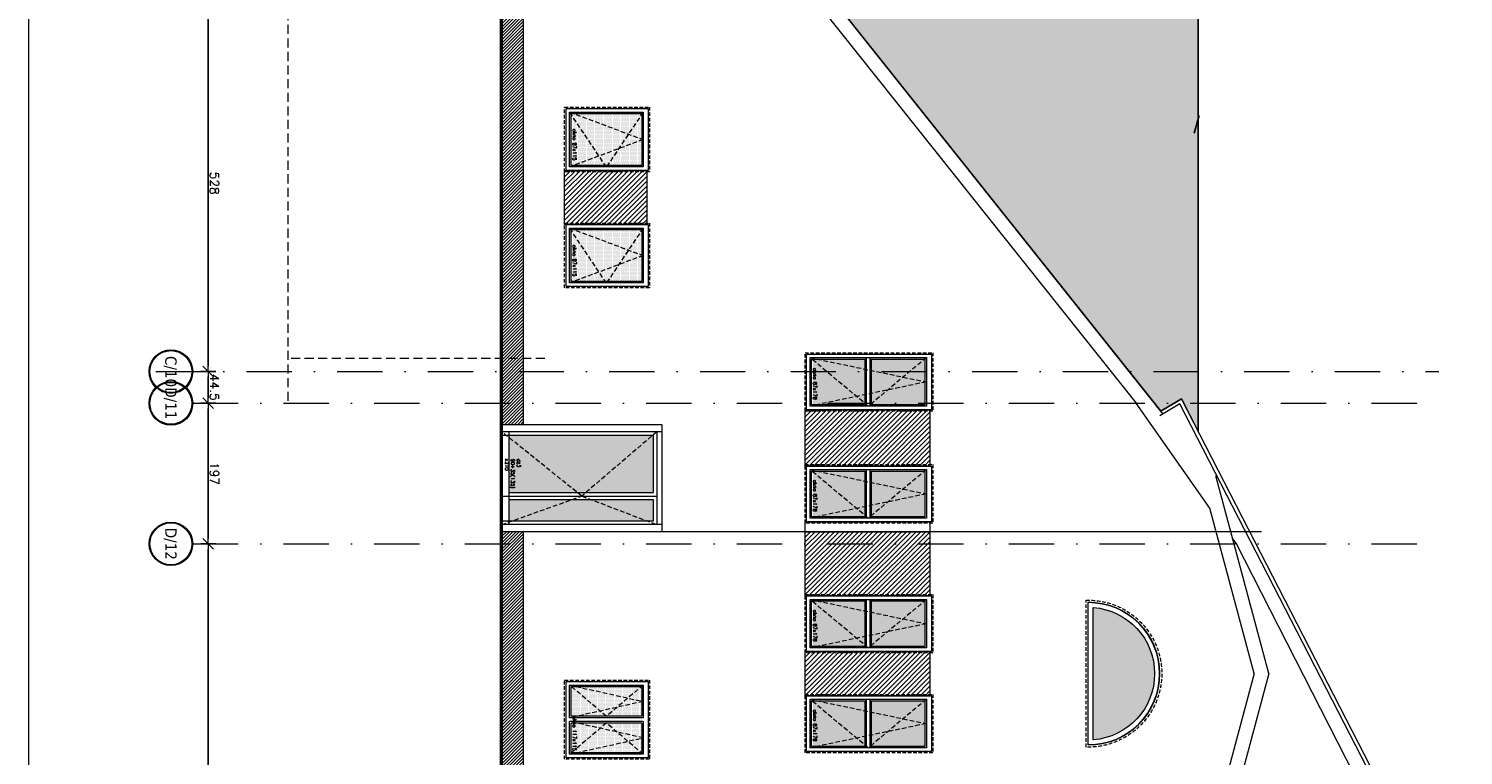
# Model space of a CAD drawing. Header units: millimetres. Extents: x 28291 to 177760, y -399809 to -170937.
# Tile 83 of 256: x 45142 to 47153, y -198565 to -197546. Entities that reach past the tile are written whole.
import ezdxf
from ezdxf.enums import TextEntityAlignment as Align

# ---------------------------------------------------------------- set-up
doc = ezdxf.new("R2010")
doc.units = ezdxf.units.MM
for name, pattern in [('CACHE', [9.525, 6.35, -3.175]), ('CARKOVANA', [7.5, 5, -2.5]), ('DASHDOT', [25.4, 12.7, -6.35, 0, -6.35]), ('HIDDEN', [9.525, 6.35, -3.175])]:
    doc.linetypes.add(name, pattern=pattern)
doc.layers.get('0').update_dxf_attribs({"lineweight": 0})
for name, color, linetype, lineweight in [('! opisy okien elewacja', 7, 'Continuous', 0), ('!! 0_ Istn-sciany', 3, 'Continuous', 30), ('!! 0_ WIDOK ELEWACJA', 4, 'Continuous', 0), ('!! 0_Istn-cienka', 4, 'Continuous', 9), ('!! 0_Osie', 1, 'DASHDOT', 13), ('!! 1_Hatch dach', 252, 'Continuous', 5), ('!! 2_TYNK OBRYS', 252, 'Continuous', 13), ('!! wymiary osi', 250, 'Continuous', 9), ('0-osie-liniA', 14, 'DASHDOT', 5), ('0-osie-tx', 66, 'Continuous', 9)]:
    doc.layers.add(name, color=color, linetype=linetype, lineweight=lineweight)
for name, color, linetype, lineweight, true_color in [('!! 0_ Istn-okna - wymienione', 9, 'Continuous', 13, 0x808080), ('!! 1_ELEWACJA KOLOR', 7, 'Continuous', 13, 0x6888bb), ('!! 2_ELEWACJA COKÓŁ', 9, 'Continuous', 13, 0x808080)]:
    doc.layers.add(name, color=color, linetype=linetype, lineweight=lineweight, true_color=true_color)
doc.layers.add('!! 0_ramki', color=66, linetype='Continuous', lineweight=9, plot=False)
doc.layers.add('!! 1_ widok', color=4, linetype='Continuous')
doc.styles.add('TAHOMA', font='tahoma.ttf')
doc.styles.add('TXT', font='simplex.shx')
doc.dimstyles.new('DIM50', dxfattribs={"dimscale": 5, "dimtxt": 2.5, "dimasz": 1.5, "dimexe": 0, "dimexo": 0, "dimgap": 0.5, "dimtad": 1, "dimdec": 4, "dimrnd": 0.5, "dimdsep": 46, "dimtxsty": 'TXT', "dimblk1": 'TICK1', "dimblk2": 'TICK1', "dimsah": 1, "dimcen": 0, "dimse1": 1, "dimse2": 1, "dimclrd": 1, "dimclre": 7, "dimclrt": 9, "dimadec": 0, "dimazin": 0, "dimtfac": 1, "dimtdec": 4, "dimtmove": 2, "dimatfit": 3, "dimldrblk": 'TICK1', "dimfxl": 1, "dimtolj": 1, "dimarcsym": 0})
pattern_1 = [(90, (0, 0), (-1.5875, 0.79375), [0, -1.5875])]
pattern_2 = [(45, (-60.1082, 63), (-2.24506403, 2.24506403), [])]
pattern_3 = [(225, (287002.8665, -125166.0226), (3.367596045, -3.367596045), [])]

# ---------------------------------------------------------------- blocks, each defined once
blk = doc.blocks.new('okno 87x115')
at = {"layer": '!! 1_Hatch dach', "true_color": 0x575757}
h = blk.add_hatch(dxfattribs=at)
h.set_pattern_fill('DOTS', color=251, angle=90)
h.set_pattern_definition([(90, (14938.2204, -3337.5373), (-1.5875, 0.79375), [0, -1.5875])])
h.paths.add_polyline_path([(3620.1, 6303.3), (3620.1, 6376.3), (3717.1, 6376.3), (3717.1, 6303.3)])
at = {"layer": '!! 0_ Istn-okna - wymienione', "linetype": 'CARKOVANA', "lineweight": 5}
blk.add_lwpolyline([(3609.1, 6294.3), (3609.1, 6385.3), (3728.1, 6385.3), (3728.1, 6294.3)], close=True, dxfattribs=at)
at = {"layer": '!! 0_ Istn-okna - wymienione'}
for points in [[(3611.1, 6296.3), (3611.1, 6383.3), (3726.1, 6383.3), (3726.1, 6296.3)], [(3618.1, 6301.3), (3618.1, 6378.3), (3721.1, 6378.3), (3721.1, 6301.3)], [(3620.1, 6303.3), (3620.1, 6376.3), (3719.1, 6376.3), (3719.1, 6303.3)]]:
    blk.add_lwpolyline(points, close=True, dxfattribs=at)
at = {"layer": '!! 1_Hatch dach', "color": 251, "linetype": 'CACHE', "true_color": 0x575757}
for points in [[(3721.1, 6301.3), (3618.1, 6339.8), (3721.1, 6378.3)], [(3618.1, 6301.3), (3669.6, 6378.3), (3721.1, 6301.3)]]:
    blk.add_lwpolyline(points, dxfattribs=at)
at = {"insert": (3711.7, 6324.9), "char_height": 5, "attachment_point": 1, "rotation": 90, "style": 'TXT'}
blk.add_mtext_dynamic_manual_height_columns('okno 87x115', width=52.63, gutter_width=75, heights=[0], dxfattribs=at)
blk = doc.blocks.new('okno 87x178')
at = {"layer": '!! 1_Hatch dach', "true_color": 0x575757}
h = blk.add_hatch(dxfattribs=at)
h.set_pattern_fill('DOTS', color=251, angle=450)
h.set_pattern_definition([(90, (14543.2204, -3002.226), (-1.5875, 0.79375), [0, -1.5875])])
h.paths.add_polyline_path([(3249.1, 6711.6), (3249.1, 6647.6), (3322.1, 6647.6), (3322.1, 6711.6)])
h.paths.add_polyline_path([(3240.1, 6647.6), (3240.1, 6711.6), (3165.1, 6711.6), (3165.1, 6647.6)])
at = {"layer": '!! 0_ Istn-okna - wymienione', "linetype": 'CARKOVANA', "lineweight": 5}
blk.add_lwpolyline([(3154.1, 6638.6), (3154.1, 6720.6), (3333.1, 6720.6), (3333.1, 6638.6)], close=True, dxfattribs=at)
at = {"layer": '!! 0_ Istn-okna - wymienione'}
for points in [[(3156.1, 6640.6), (3156.1, 6718.6), (3331.1, 6718.6), (3331.1, 6640.6)], [(3163.1, 6645.6), (3163.1, 6713.6), (3326.1, 6713.6), (3326.1, 6645.6)]]:
    blk.add_lwpolyline(points, close=True, dxfattribs=at)
for points in [[(3242.1, 6647.6), (3165.1, 6647.6), (3165.1, 6711.6), (3242.1, 6711.6)], [(3240.1, 6711.6), (3240.1, 6647.6)], [(3242.1, 6713.6), (3242.1, 6645.6)], [(3247.1, 6713.6), (3247.1, 6645.6)], [(3247.1, 6711.6), (3324.1, 6711.6), (3324.1, 6647.6), (3247.1, 6647.6)], [(3249.1, 6711.6), (3249.1, 6647.6)]]:
    blk.add_lwpolyline(points, dxfattribs=at)
at = {"layer": '!! 1_Hatch dach', "color": 251, "linetype": 'CACHE', "true_color": 0x575757}
for points in [[(3326.1, 6645.6), (3163.1, 6679.6), (3326.1, 6713.6)], [(3163.1, 6645.6), (3244.6, 6713.6), (3326.1, 6645.6)]]:
    blk.add_lwpolyline(points, dxfattribs=at)
at = {"insert": (3316.7, 6660.2), "char_height": 5, "attachment_point": 1, "rotation": 90, "style": 'TXT'}
blk.add_mtext_dynamic_manual_height_columns('okno 87x178', width=52.63, gutter_width=75, heights=[0], dxfattribs=at)
blk = doc.blocks.new('okno 117x115')
at = {"layer": '!! 1_Hatch dach', "true_color": 0x575757}
h = blk.add_hatch(dxfattribs=at)
h.set_pattern_fill('DOTS', color=251, angle=450)
h.set_pattern_definition([(90, (14940.2204, -2514.226), (-1.5875, 0.79375), [0, -1.5875])])
h.paths.add_polyline_path([(3622.1, 7157.8), (3721.1, 7157.8), (3721.1, 7199.6), (3622.1, 7199.6)])
h.paths.add_polyline_path([(3721.1, 7148.4), (3622.1, 7148.4), (3622.1, 7106.6), (3721.1, 7106.6)])
at = {"layer": '!! 0_ Istn-okna - wymienione', "linetype": 'CARKOVANA', "lineweight": 5}
blk.add_lwpolyline([(3611.1, 7097.6), (3611.1, 7208.6), (3730.1, 7208.6), (3730.1, 7097.6)], close=True, dxfattribs=at)
at = {"layer": '!! 0_ Istn-okna - wymienione'}
blk.add_lwpolyline([(3613.1, 7099.6), (3613.1, 7206.6), (3728.1, 7206.6), (3728.1, 7099.6)], close=True, dxfattribs=at)
for points in [[(3620.1, 7155.6), (3620.1, 7201.6), (3723.1, 7201.6), (3723.1, 7155.6)], [(3622.1, 7157.8), (3622.1, 7199.6), (3721.1, 7199.6), (3721.1, 7157.8)], [(3620.1, 7155.6), (3723.1, 7155.6)], [(3723.1, 7150.6), (3723.1, 7104.6), (3620.1, 7104.6), (3620.1, 7150.6)], [(3620.1, 7150.6), (3723.1, 7150.6)], [(3622.1, 7157.8), (3721.1, 7157.8)], [(3721.1, 7148.4), (3721.1, 7106.6), (3622.1, 7106.6), (3622.1, 7148.4)], [(3622.1, 7148.4), (3721.1, 7148.4)]]:
    blk.add_lwpolyline(points, dxfattribs=at)
at = {"layer": '!! 1_Hatch dach', "color": 251, "linetype": 'CACHE', "true_color": 0x575757}
for points in [[(3723.1, 7201.6), (3620.1, 7178.6), (3723.1, 7155.6)], [(3620.1, 7201.6), (3671.6, 7157.8), (3723.1, 7201.6)], [(3723.1, 7104.6), (3620.1, 7127.6), (3723.1, 7150.6)], [(3620.1, 7104.6), (3671.6, 7148.4), (3723.1, 7104.6)]]:
    blk.add_lwpolyline(points, dxfattribs=at)
at = {"insert": (3713.7, 7148.2), "char_height": 5, "attachment_point": 1, "rotation": 90, "style": 'TXT'}
blk.add_mtext_dynamic_manual_height_columns('okno 117x115', width=52.63, gutter_width=75, heights=[0], dxfattribs=at)
blk = doc.blocks.new('dz3')
at = {"layer": '!! 1_Hatch dach', "true_color": 0x575757}
h = blk.add_hatch(dxfattribs=at)
h.set_pattern_fill('DOTS', color=251, angle=270)
h.set_pattern_definition(pattern_1)
h.paths.add_polyline_path([(-19431.4, 7310.2), (-19431.4, 7233.2), (-19335.6, 7233.2)], flags=17)
h.paths.add_polyline_path([(-19230.2, 7313.2), (-19431.4, 7313.2), (-19431.4, 7310.2), (-19335.6, 7233.2), (-19323.6, 7233.2)])
h.paths.add_polyline_path([(-19229.4, 7313.2), (-19230.2, 7313.2), (-19323.6, 7233.2), (-19229.4, 7233.2)])
h = blk.add_hatch(dxfattribs=at)
h.set_pattern_fill('DOTS', color=251, angle=270)
h.set_pattern_definition(pattern_1)
h.paths.add_polyline_path([(-19229.4, 7223.2), (-19431.4, 7223.2), (-19431.4, 7193.2), (-19229.4, 7193.2)])
at = {"layer": '!! 0_ Istn-okna - wymienione'}
for points in [[(-19217.4, 7328.2), (-19441.4, 7328.2)], [(-19441.4, 7328.2), (-19441.4, 7178.2)], [(-19217.4, 7328.2), (-19217.4, 7178.2)], [(-19217.4, 7318.2), (-19441.4, 7318.2)], [(-19229.4, 7313.2), (-19441.4, 7313.2)], [(-19431.4, 7318.2), (-19431.4, 7188.2)], [(-19229.4, 7313.2), (-19229.4, 7233.2)], [(-19224.4, 7318.2), (-19224.4, 7188.2)], [(-19441.4, 7228.2), (-19224.4, 7228.2)], [(-19431.4, 7233.2), (-19229.4, 7233.2)], [(-19431.4, 7223.2), (-19229.4, 7223.2)], [(-19229.4, 7223.2), (-19229.4, 7193.2)], [(-19229.4, 7193.2), (-19441.4, 7193.2)], [(-19217.4, 7188.2), (-19441.4, 7188.2)], [(-19217.4, 7178.2), (-19441.4, 7178.2)]]:
    blk.add_lwpolyline(points, dxfattribs=at)
at = {"layer": '!! 1_Hatch dach', "color": 251, "linetype": 'CACHE', "true_color": 0x575757}
for points in [[(-19224.4, 7318.2), (-19329.4, 7228.2), (-19441.4, 7318.2)], [(-19441.4, 7188.2), (-19329.4, 7228.2), (-19224.4, 7188.2)]]:
    blk.add_lwpolyline(points, dxfattribs=at)
at = {"insert": (-19415.2, 7280.4), "char_height": 5, "attachment_point": 1, "rotation": 270, "style": 'TXT'}
blk.add_mtext_dynamic_manual_height_columns('dz3 90+35(135) x210', width=52.63, gutter_width=75, heights=[0], dxfattribs=at)
blk = doc.blocks.new('okno polokragle')
at = {"layer": '!! 1_Hatch dach', "true_color": 0x575757}
h = blk.add_hatch(dxfattribs=at)
h.set_pattern_fill('DOTS', color=251, angle=270)
h.set_pattern_definition([(90, (0, 0), (-1.5875, 0.79375), [0, -1.5875])])
h.paths.add_polyline_path([(-18333.5, 7496.3), (-18333.5, 7310.8, 0.927362)])
at = {"layer": '!! 0_ Istn-okna - wymienione', "linetype": 'CARKOVANA', "lineweight": 5}
blk.add_lwpolyline([(-18343.5, 7506.5), (-18343.5, 7300.6)], dxfattribs=at)
at = {"layer": '!! 0_ Istn-okna - wymienione'}
for points in [[(-18340.5, 7503.6), (-18340.5, 7303.6)], [(-18333.5, 7496.3), (-18333.5, 7310.8)]]:
    blk.add_lwpolyline(points, dxfattribs=at)
at = {"layer": '!! 0_ Istn-okna - wymienione', "linetype": 'CARKOVANA', "lineweight": 5}
blk.add_arc((-18340.5, 7403.6), 103, 268.331, 91.669, dxfattribs=at)
at = {"layer": '!! 0_ Istn-okna - wymienione'}
for radius, start, end in [(100, 270, 90), (93, 274.3167, 85.6833)]:
    blk.add_arc((-18340.5, 7403.6), radius, start, end, dxfattribs=at)
blk = doc.blocks.new('*U80')
h = blk.add_hatch(color=256)
edge = h.paths.add_edge_path()
edge.add_arc((0, 0), 30.6, 0, 360)
edge = h.paths.add_edge_path(flags=17)
edge.add_arc((0, 0), 29.4, 0, 360)
for radius in [30.6, 29.4]:
    blk.add_circle((0, 0), radius)
at = {"style": 'TAHOMA', "flags": 8}
blk.add_attdef('ANSICHTSNUMMER', text='', height=16, dxfattribs=at).set_placement((0, 0), align=Align.MIDDLE_CENTER)
blk = doc.blocks.new('BLOK OSIE ZACH')
at = {"layer": '0-osie-liniA', "ltscale": 5}
for points in [[(36713.6, -198027.1), (38511.8, -198027.1)], [(36765.2, -198071.6), (38511.8, -198071.6)], [(36765.2, -198268.6), (38511.8, -198268.6)]]:
    blk.add_lwpolyline(points, dxfattribs=at)
at = {"layer": '0-osie-tx'}
ref = blk.add_blockref('*U80', (36734.6, -198027.1), dxfattribs=dict(at, rotation=90))
ref.add_attrib('ANSICHTSNUMMER', 'C/10', dxfattribs={"layer": '0', "height": 16, "rotation": 270, "style": 'TAHOMA', "flags": 8}).set_placement((36734.6, -198027.1), align=Align.MIDDLE_CENTER)
ref = blk.add_blockref('*U80', (36734.6, -198071.6), dxfattribs=dict(at, rotation=90))
ref.add_attrib('ANSICHTSNUMMER', 'D/11', dxfattribs={"layer": '0', "height": 16, "rotation": 270, "style": 'TAHOMA', "flags": 8}).set_placement((36734.6, -198071.6), align=Align.MIDDLE_CENTER)
ref = blk.add_blockref('*U80', (36734.6, -198268.6), dxfattribs=dict(at, rotation=90))
ref.add_attrib('ANSICHTSNUMMER', 'D/12', dxfattribs={"layer": '0', "height": 16, "rotation": 270, "style": 'TAHOMA', "flags": 8}).set_placement((36734.6, -198268.6), align=Align.MIDDLE_CENTER)
blk = doc.blocks.new('TICK1')
at = {"color": 2}
blk.add_line((-1, -1), (1, 1), dxfattribs=at)
at = {"color": 0}
for p, q in [((0, 0), (-1, 0)), ((0, -1.4), (0, 1.4))]:
    blk.add_line(p, q, dxfattribs=at)
blk = doc.blocks.new('*D3690')
at = {"layer": '!! wymiary osi', "color": 1, "lineweight": -2, "transparency": 16777216}
blk.add_line((45394, -197506.6), (45394, -198019.6), dxfattribs=at)
at = {"layer": 'DEFPOINTS', "color": 0, "transparency": 16777216}
for p in [(45394, -197499.1), (45394, -198027.1), (45394, -198027.1)]:
    blk.add_point(p, dxfattribs=at)
at = {"layer": '!! wymiary osi', "color": 1, "lineweight": -2, "transparency": 16777216, "xscale": 7.5, "yscale": 7.5, "zscale": 7.5}
for p, rotation in [((45394, -197499.1), 90), ((45394, -198027.1), 270)]:
    blk.add_blockref('TICK1', p, dxfattribs=dict(at, rotation=rotation))
at = {"layer": '!! wymiary osi', "color": 9, "transparency": 16777216, "insert": (45402.7, -197763.1), "char_height": 12.5, "attachment_point": 5, "rotation": 270, "style": 'TXT'}
blk.add_mtext('\\A1;528', dxfattribs=at)
blk = doc.blocks.new('*D3691')
at = {"layer": '!! wymiary osi', "color": 1, "lineweight": -2, "transparency": 16777216}
blk.add_line((45394, -198034.6), (45394, -198064.1), dxfattribs=at)
at = {"layer": 'DEFPOINTS', "color": 0, "transparency": 16777216}
for p in [(45394, -198027.1), (45394, -198071.6), (45394, -198071.6)]:
    blk.add_point(p, dxfattribs=at)
at = {"layer": '!! wymiary osi', "color": 1, "lineweight": -2, "transparency": 16777216, "xscale": 7.5, "yscale": 7.5, "zscale": 7.5}
for p, rotation in [((45394, -198027.1), 90), ((45394, -198071.6), 270)]:
    blk.add_blockref('TICK1', p, dxfattribs=dict(at, rotation=rotation))
at = {"layer": '!! wymiary osi', "color": 9, "transparency": 16777216, "insert": (45402.7, -198049.3), "char_height": 12.5, "attachment_point": 5, "rotation": 270, "style": 'TXT'}
blk.add_mtext('\\A1;44.5', dxfattribs=at)
blk = doc.blocks.new('*D3692')
at = {"layer": '!! wymiary osi', "color": 1, "lineweight": -2, "transparency": 16777216}
blk.add_line((45394, -198079.1), (45394, -198261.1), dxfattribs=at)
at = {"layer": 'DEFPOINTS', "color": 0, "transparency": 16777216}
for p in [(45394, -198071.6), (45394, -198268.6), (45394, -198268.6)]:
    blk.add_point(p, dxfattribs=at)
at = {"layer": '!! wymiary osi', "color": 1, "lineweight": -2, "transparency": 16777216, "xscale": 7.5, "yscale": 7.5, "zscale": 7.5}
for p, rotation in [((45394, -198071.6), 90), ((45394, -198268.6), 270)]:
    blk.add_blockref('TICK1', p, dxfattribs=dict(at, rotation=rotation))
at = {"layer": '!! wymiary osi', "color": 9, "transparency": 16777216, "insert": (45402.7, -198170.1), "char_height": 12.5, "attachment_point": 5, "rotation": 270, "style": 'TXT'}
blk.add_mtext('\\A1;197', dxfattribs=at)
blk = doc.blocks.new('*D3693')
at = {"layer": '!! wymiary osi', "color": 1, "lineweight": -2, "transparency": 16777216}
blk.add_line((45394, -198276.1), (45394, -199455.6), dxfattribs=at)
at = {"layer": 'DEFPOINTS', "color": 0, "transparency": 16777216}
for p in [(45394, -198268.6), (45394, -199463.1), (45394, -199463.1)]:
    blk.add_point(p, dxfattribs=at)
at = {"layer": '!! wymiary osi', "color": 1, "lineweight": -2, "transparency": 16777216, "xscale": 7.5, "yscale": 7.5, "zscale": 7.5}
for p, rotation in [((45394, -198268.6), 90), ((45394, -199463.1), 270)]:
    blk.add_blockref('TICK1', p, dxfattribs=dict(at, rotation=rotation))
at = {"layer": '!! wymiary osi', "color": 9, "transparency": 16777216, "insert": (45402.7, -198865.8), "char_height": 12.5, "attachment_point": 5, "rotation": 270, "style": 'TXT'}
blk.add_mtext('\\A1;1194.5', dxfattribs=at)

msp = doc.modelspace()

# ---------------------------------------------------------------- hatches: boundary and pattern name
at = {"layer": '!! 1_ELEWACJA KOLOR', "true_color": 0x4f5358}
h = msp.add_hatch(dxfattribs=at)
h.set_pattern_fill('ANSI31', color=251, scale=1.5, angle=-180)
h.set_pattern_definition(pattern_3)
h.paths.add_polyline_path([(46008.51597, -197745.27693), (46008.51597, -197820.89968), (45893.51597, -197820.89968), (45893.51597, -197745.27693)])
h = msp.add_hatch(dxfattribs=at)
h.set_pattern_fill('ANSI31', color=251, scale=1.5, angle=-180)
h.set_pattern_definition(pattern_3)
h.paths.add_polyline_path([(46405.51597, -198080.5883), (46405.51597, -198159.5883), (46230.51597, -198159.5883), (46230.51597, -198080.5883)])
h = msp.add_hatch(dxfattribs=at)
h.set_pattern_fill('ANSI31', color=251, scale=1.5, angle=-180)
h.set_pattern_definition(pattern_3)
h.paths.add_polyline_path([(46405.51597, -198251.5883), (46405.51597, -198341.5883), (46230.51597, -198341.5883), (46230.51597, -198251.5883)])
h = msp.add_hatch(dxfattribs=at)
h.set_pattern_fill('ANSI31', color=251, scale=1.5, angle=-180)
h.set_pattern_definition(pattern_3)
h.paths.add_polyline_path([(46405.51597, -198419.5883), (46405.51597, -198481.5883), (46230.51597, -198481.5883), (46230.51597, -198419.5883)])
at = {"layer": '!! 1_Hatch dach'}
h = msp.add_hatch(dxfattribs=at)
h.set_pattern_fill('AR-B88', color=8, scale=0.1)
h.set_pattern_definition([(0, (67938.474, -208996.977), (0, 20.32), []), (90, (67938.474, -208996.977), (-10.16, 20.32), [20.32, -20.32])])
h.paths.add_polyline_path([(46729.07643, -198082.60406), (46757.99194, -198065.24383), (46781.51597, -198111.01359), (46781.51597, -195258.7696), (46401.86788, -195715.79524), (46393.22407, -195708.5883), (46381.23548, -195708.5883), (46381.23548, -195630.5883), (46133.75254, -195630.5883), (46133.75254, -195890.5883), (46430.62419, -195890.5883), (46430.62419, -195859.47382), (46754.56494, -196227.5883), (46430.62419, -196595.70279), (46430.62419, -196563.5883), (46133.75254, -196563.5883), (46133.75254, -196789.5883), (46430.62419, -196789.5883), (46430.62419, -196758.47382), (46754.56494, -197126.5883), (46430.62419, -197494.70279), (46430.62419, -197463.5883), (46236.13687, -197463.5883)])
at = {"layer": '!! 2_ELEWACJA COKÓŁ', "true_color": 0x2b2b2c}
h = msp.add_hatch(dxfattribs=at)
h.set_pattern_fill('ANSI31', color=250)
h.set_pattern_definition(pattern_2)
h.paths.add_polyline_path([(45835.51597, -197454.5883), (45805.51597, -197454.5883), (45805.51597, -198101.5883), (45835.51597, -198101.5883)])
h = msp.add_hatch(dxfattribs=at)
h.set_pattern_fill('ANSI31', color=250)
h.set_pattern_definition(pattern_2)
h.paths.add_polyline_path([(45835.51597, -198251.5883), (45805.51597, -198251.5883), (45805.51597, -199364.5883), (45835.51597, -199364.5883)])

# ---------------------------------------------------------------- linework, layer by layer
at = {"layer": '! opisy okien elewacja'}
msp.add_lwpolyline([(46729.07643, -198082.60406), (46757.99194, -198065.24383), (46781.51597, -198111.01359), (46781.51597, -195258.7696), (46401.86788, -195715.79524), (46393.22407, -195708.5883), (46381.23548, -195708.5883), (46381.23548, -195630.5883), (46133.75254, -195630.5883), (46133.75254, -195890.5883), (46430.62419, -195890.5883), (46430.62419, -195859.47382), (46754.56494, -196227.5883), (46430.62419, -196595.70279), (46430.62419, -196563.5883), (46133.75254, -196563.5883), (46133.75254, -196789.5883), (46430.62419, -196789.5883), (46430.62419, -196758.47382), (46754.56494, -197126.5883), (46430.62419, -197494.70279), (46430.62419, -197463.5883), (46236.13687, -197463.5883)], close=True, dxfattribs=at)
at = {"layer": '!! 0_ Istn-sciany'}
for points in [[(45805.51597, -198615.5883), (45805.51597, -197450.5883)], [(45805.51597, -197454.5883), (45805.51597, -199507.5883)], [(45803.51597, -199507.5883), (45803.51597, -199364.5883), (45805.51597, -198241.5883)]]:
    msp.add_lwpolyline(points, dxfattribs=at)
at = {"layer": '!! 0_ WIDOK ELEWACJA'}
for points in [[(46781.51597, -195242.37054), (46781.51597, -198111.01359)], [(46123.62419, -197354.3339), (46694.46191, -198071.5883)], [(46142.99701, -197346.5586), (46732.02325, -198086.66677)], [(45835.51597, -197454.5883), (45835.51597, -198101.5883)], [(45805.51597, -198013.5883), (45805.51597, -199507.5883)], [(46797.65881, -198218.41149), (46694.46191, -198071.5883)], [(47059.89423, -198663.58096), (46755.98644, -198072.27981), (46727.8112, -198089.19559)], [(47065.51597, -198663.58096), (46757.99194, -198065.24383), (46729.07643, -198082.60406)], [(46880.57592, -198450.5883), (46806.2767, -198173.29985)], [(46859.8704, -198450.5883), (46797.65881, -198218.41149)], [(46870.46454, -198251.5883), (45805.51597, -198251.5883)], [(45835.51597, -198251.5883), (45835.51597, -199364.5883)], [(46834.84928, -198267.75981), (46829.78748, -198261.04327)], [(47036.54036, -198663.58096), (46834.84928, -198267.75981)], [(46627.40671, -198550.5883), (46627.40671, -198350.5883)], [(46859.8704, -198450.5883), (46790.7283, -198708.63012)], [(46880.57592, -198450.5883), (46806.2767, -198727.87676)]]:
    msp.add_lwpolyline(points, dxfattribs=at)
msp.add_arc((46627.40671, -198450.5883), 100, 270, 90, dxfattribs=at)
at = {"layer": '!! 0_Istn-cienka', "linetype": 'HIDDEN', "ltscale": 2}
for points in [[(45505.62419, -195635.96683), (45505.62419, -198071.5883)], [(45865.62419, -198008.5883), (45505.62419, -198008.5883)]]:
    msp.add_lwpolyline(points, dxfattribs=at)
at = {"layer": '!! 0_ramki'}
msp.add_lwpolyline([(45142.29781, -193459.491), (47489.33396, -193459.491), (47489.33396, -200343.15805), (45142.29781, -200343.15805)], close=True, dxfattribs=at)
at = {"layer": '!! 1_ widok'}
for points in [[(45803.51597, -199570.5883), (45803.51597, -197454.5883)], [(46783.06948, -197668.30468), (46776.07554, -197692.75592)]]:
    msp.add_lwpolyline(points, dxfattribs=at)
at = {"layer": '!! 2_TYNK OBRYS'}
for points in [[(46008.51597, -197745.27693), (46008.51597, -197820.89968), (45893.51597, -197820.89968), (45893.51597, -197745.27693)], [(46405.51597, -198080.5883), (46405.51597, -198159.5883), (46230.51597, -198159.5883), (46230.51597, -198080.5883)], [(46405.51597, -198237.5883), (46405.51597, -198251.5883), (46230.51597, -198251.5883), (46230.51597, -198237.5883)], [(46405.51597, -198251.5883), (46405.51597, -198341.5883), (46230.51597, -198341.5883), (46230.51597, -198251.5883)], [(46405.51597, -198419.5883), (46405.51597, -198481.5883), (46230.51597, -198481.5883), (46230.51597, -198419.5883)]]:
    msp.add_lwpolyline(points, close=True, dxfattribs=at)

# ---------------------------------------------------------------- block references
at = {"layer": '! opisy okien elewacja', "rotation": 180}
for name, p in [('okno 87x115', (49621.60321, -191362.00465)), ('okno 87x115', (49621.60321, -191524.6274)), ('okno 87x178', (49563.60321, -191362.00465)), ('okno 87x178', (49563.60321, -191519.00465)), ('okno 87x178', (49563.60321, -191701.00465)), ('okno 117x115', (49623.60321, -191362.00465)), ('okno 87x178', (49563.60321, -191841.00465))]:
    msp.add_blockref(name, p, dxfattribs=at)
at = {"layer": '! opisy okien elewacja'}
msp.add_blockref('dz3', (65246.90859, -205429.82758), dxfattribs=at)
at = {"layer": '! opisy okien elewacja', "xscale": -1, "rotation": 180}
msp.add_blockref('okno polokragle', (64967.9528, -191047.00465), dxfattribs=at)
at = {"layer": '!! 0_Osie'}
msp.add_blockref('BLOK OSIE ZACH', (8607.0345, 0), dxfattribs=at)

# ---------------------------------------------------------------- dimensions: what is measured, and where the dimension line sits
at = {"layer": '!! wymiary osi'}
for base, p1, p2, picture, middle in [((45393.9714, -198027.0883), (45393.9714, -197499.0883), (45393.9714, -198027.0883), '*D3690', (45402.7214, -197763.0883)), ((45393.9714, -198071.5883), (45393.9714, -198027.0883), (45393.9714, -198071.5883), '*D3691', (45402.7214, -198049.3383)), ((45393.9714, -198268.5883), (45393.9714, -198071.5883), (45393.9714, -198268.5883), '*D3692', (45402.7214, -198170.0883)), ((45393.9714, -199463.0883), (45393.9714, -198268.5883), (45393.9714, -199463.0883), '*D3693', (45402.7214, -198865.8383))]:
    dim = msp.add_linear_dim(base=base, p1=p1, p2=p2, angle=90, dimstyle='DIM50', dxfattribs=at)
    dim.commit()
    dim.dimension.update_dxf_attribs({"geometry": picture, "text_midpoint": middle})

doc.saveas('drawing.dxf')
